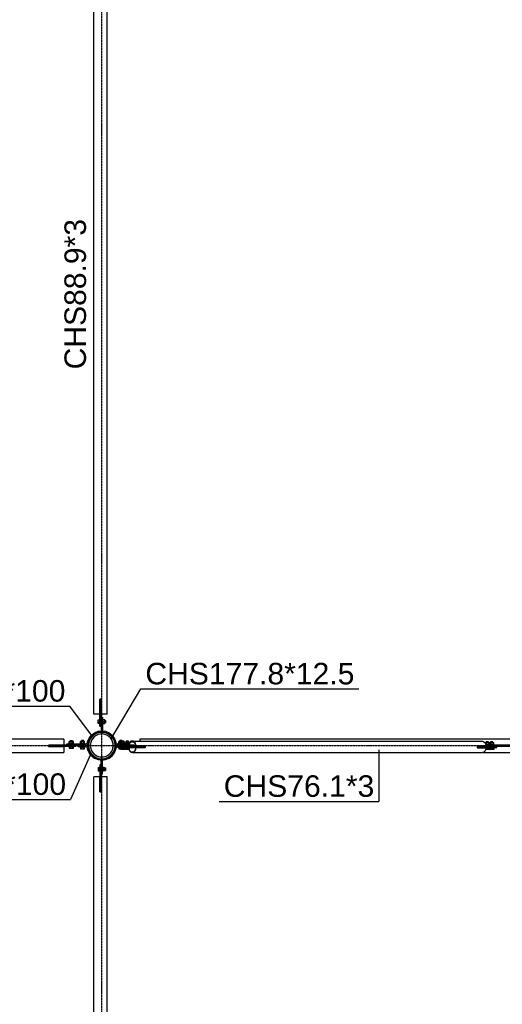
# Model space of a CAD drawing. Header units: millimetres. Extents: x 0 to 142951, y 0 to 27942.
# Tile 43 of 70: x 67802 to 71012, y 6777 to 13331. Entities that reach past the tile are written whole.
import ezdxf

# ---------------------------------------------------------------- set-up
doc = ezdxf.new("R2010")
doc.units = ezdxf.units.MM
doc.linetypes.add('DXK_LINE_DOT3', pattern=[5.9187, 2.979, -0.9799, 0.9799, -0.9799])
doc.styles.add('Arial', font='ARIAL.TTF', dxfattribs={"height": 0.2})

# ---------------------------------------------------------------- blocks, each defined once
blk = doc.blocks.new('Part-42585 - 42569')
h = blk.add_hatch(color=6)
h.paths.add_polyline_path([(68436.7, 8500), (68433.7, 8523), (68424.8, 8544.5), (68410.7, 8562.9), (68392.3, 8577), (68370.8, 8585.9), (68347.8, 8588.9), (68324.8, 8585.9), (68303.4, 8577), (68285, 8562.9), (68270.9, 8544.5), (68262, 8523), (68258.9, 8500), (68262, 8477), (68270.9, 8455.6), (68285, 8437.1), (68303.4, 8423), (68324.8, 8414.1), (68347.8, 8411.1), (68370.8, 8414.1), (68392.3, 8423), (68410.7, 8437.1), (68424.8, 8455.6), (68433.7, 8477)])
h.paths.add_polyline_path([(68414, 8461.8), (68401.9, 8446), (68386, 8433.8), (68367.6, 8426.2), (68347.8, 8423.6), (68328.1, 8426.2), (68309.6, 8433.8), (68293.8, 8446), (68281.7, 8461.8), (68274, 8480.2), (68271.4, 8500), (68274, 8519.8), (68281.7, 8538.2), (68293.8, 8554), (68309.6, 8566.2), (68328.1, 8573.8), (68347.8, 8576.4), (68367.6, 8573.8), (68386, 8566.2), (68401.9, 8554), (68414, 8538.2), (68421.6, 8519.8), (68424.2, 8500), (68421.6, 8480.2)])
for radius, start, end in [(88.9, 15, 195), (88.9, 195, 15), (76.4, 345, 165), (76.4, 165, 345)]:
    blk.add_arc((68347.8, 8500), radius, start, end)
blk = doc.blocks.new('Bolt-43476 - 42569')
at = {"color": 7}
for p, q in [((68322.8, 8354.1), (68332.8, 8354.1)), ((68322.8, 8354.1), (68322.8, 8330.1)), ((68322.8, 8342.1), (68332.8, 8342.1)), ((68322.8, 8330.1), (68332.8, 8330.1)), ((68332.8, 8357.1), (68332.8, 8327.1)), ((68332.8, 8357.1), (68335.8, 8357.1)), ((68332.8, 8327.1), (68335.8, 8327.1)), ((68351.8, 8357.1), (68354.8, 8357.1)), ((68351.8, 8327.1), (68354.8, 8327.1)), ((68354.8, 8357.1), (68354.8, 8327.1)), ((68354.8, 8354.1), (68367.8, 8354.1)), ((68354.8, 8342.1), (68367.8, 8342.1)), ((68367.8, 8330.1), (68354.8, 8330.1)), ((68367.8, 8354.1), (68367.8, 8330.1)), ((68367.8, 8350.1), (68372.8, 8350.1)), ((68367.8, 8334.1), (68372.8, 8334.1)), ((68372.8, 8350.1), (68372.8, 8334.1))]:
    blk.add_line(p, q, dxfattribs=at)
blk = doc.blocks.new('Bolt-43480 - 42569')
at = {"color": 7}
for p, q in [((68158.6, 8526), (68130.8, 8526)), ((68130.8, 8513), (68130.8, 8526)), ((68152.7, 8531), (68136.7, 8531)), ((68136.7, 8526), (68136.7, 8531)), ((68137.8, 8513), (68137.8, 8526)), ((68151.6, 8513), (68151.6, 8526)), ((68152.7, 8526), (68152.7, 8531)), ((68158.6, 8513), (68158.6, 8526)), ((68159.7, 8513), (68129.7, 8513)), ((68129.7, 8510), (68129.7, 8513)), ((68129.7, 8491), (68129.7, 8494)), ((68159.7, 8491), (68129.7, 8491)), ((68130.8, 8491), (68130.8, 8481)), ((68130.8, 8481), (68158.6, 8481)), ((68137.8, 8481), (68137.8, 8491)), ((68151.6, 8481), (68151.6, 8491)), ((68158.6, 8481), (68158.6, 8491)), ((68159.7, 8510), (68159.7, 8513)), ((68159.7, 8491), (68159.7, 8494))]:
    blk.add_line(p, q, dxfattribs=at)
blk = doc.blocks.new('Part-43399 - 42569')
at = {"color": 7}
for p, q in [((68295.4, 2707.9), (68295.4, 8292.1)), ((68335.3, 8292.1), (68295.4, 8292.1)), ((68335.3, 8191.1), (68335.3, 8292.1)), ((68344.3, 8191.1), (68344.3, 8292.1)), ((68384.3, 8292.1), (68344.3, 8292.1)), ((68384.3, 2707.9), (68384.3, 8292.1)), ((68335.3, 8191.1), (68344.3, 8191.1)), ((68335.3, 2707.9), (68335.3, 2808.9)), ((68344.3, 2808.9), (68335.3, 2808.9)), ((68344.3, 2707.9), (68344.3, 2808.9)), ((68335.3, 2707.9), (68295.4, 2707.9)), ((68384.3, 2707.9), (68344.3, 2707.9))]:
    blk.add_line(p, q, dxfattribs=at)
blk = doc.blocks.new('Part-43418 - 42569')
at = {"color": 7}
for p, q in [((68541.1, 8525.2), (68532.7, 8516.9)), ((68534.1, 8514.8), (68541.9, 8522.4)), ((68551, 8528.1), (68541.1, 8525.2)), ((68541.9, 8522.4), (68551, 8525.1)), ((68551, 8528.1), (70879.3, 8528.1)), ((68560.8, 8525.2), (68551, 8528.1)), ((68551, 8525.1), (68560.1, 8522.4)), ((68560.1, 8522.4), (68567.8, 8514.8)), ((68569.2, 8516.9), (68560.8, 8525.2)), ((70879.3, 8528.1), (70889.2, 8525.2)), ((70889.2, 8525.2), (70897.6, 8516.9)), ((68525.8, 8495), (68525.9, 8496)), ((68635.6, 8495), (68525.8, 8495)), ((68635.6, 8485), (68525.8, 8485)), ((68525.8, 8485), (68527.1, 8475.4)), ((68527, 8504), (68527.1, 8504.6)), ((68532.7, 8516.9), (68527.1, 8504.6)), ((68527.1, 8475.4), (68532.7, 8463.1)), ((68527.8, 8495), (68528, 8496)), ((68529, 8476.6), (68527.8, 8485)), ((68534.1, 8465.2), (68529, 8476.6)), ((68529.2, 8504), (68534.1, 8514.8)), ((68532.7, 8463.1), (68541.1, 8454.8)), ((68541.9, 8457.6), (68534.1, 8465.2)), ((68551, 8455), (68541.9, 8457.6)), ((68560.1, 8457.6), (68551, 8455)), ((68567.8, 8465.2), (68560.1, 8457.6)), ((68560.8, 8454.8), (68569.2, 8463.1)), ((68567.8, 8514.8), (68572.9, 8503.4)), ((68572.9, 8476.6), (68567.8, 8465.2)), ((68574.8, 8504.6), (68569.2, 8516.9)), ((68569.2, 8463.1), (68574.8, 8475.4)), ((68572.9, 8503.4), (68574.1, 8495)), ((68574.1, 8485), (68572.9, 8476.6)), ((68576.1, 8495), (68574.8, 8504.6)), ((68574.8, 8475.4), (68576.1, 8485)), ((68585.2, 8494), (68585.3, 8495)), ((68585.3, 8485), (68585.2, 8486)), ((68587.2, 8494), (68587.3, 8495)), ((68587.3, 8485), (68587.2, 8486)), ((68633.7, 8494), (68633.6, 8495)), ((68633.6, 8485), (68633.7, 8486)), ((68635.7, 8494), (68635.6, 8495)), ((68635.6, 8485), (68635.7, 8486)), ((70845, 8495), (70904.5, 8495)), ((70845, 8495), (70845.6, 8490)), ((70845.6, 8490), (70845, 8485)), ((70845, 8485), (70904.5, 8485)), ((70897.6, 8463.1), (70889.2, 8454.8)), ((70897.6, 8516.9), (70903.2, 8504.6)), ((70903.2, 8475.4), (70897.6, 8463.1)), ((70903.2, 8504.6), (70904.5, 8495)), ((70904.5, 8485), (70903.2, 8475.4)), ((68541.1, 8454.8), (68551, 8452)), ((68551, 8452), (68560.8, 8454.8)), ((68551, 8452), (70879.3, 8452)), ((70889.2, 8454.8), (70879.3, 8452))]:
    blk.add_line(p, q, dxfattribs=at)
blk = doc.blocks.new('Part-43421 - 42569')
at = {"color": 7}
for p, q in [((73494.7, 8542.5), (68601, 8542.5)), ((68601, 8542.5), (68601, 8528.1)), ((73494.7, 8528.1), (73494.7, 8542.5)), ((70884.8, 8453.6), (71210.9, 8453.6))]:
    blk.add_line(p, q, dxfattribs=at)
blk = doc.blocks.new('Part-43425 - 42569')
at = {"color": 7}
for p, q in [((68189.7, 8498), (68244.7, 8498)), ((68189.7, 8490), (68189.7, 8498)), ((68244.7, 8490), (68189.7, 8490)), ((68252.1, 8496.2), (68244.7, 8498)), ((68244.7, 8490), (68248.4, 8489.1)), ((68248.4, 8489.1), (68251.2, 8486.6)), ((68251.2, 8486.6), (68252.6, 8483)), ((68257.8, 8491.2), (68252.1, 8496.2)), ((68253.7, 8474.8), (68252.6, 8483)), ((68263.4, 8451.3), (68253.7, 8474.8)), ((68260.5, 8484.1), (68257.8, 8491.2)), ((68261.5, 8476.9), (68260.5, 8484.1)), ((68270.4, 8455.3), (68261.5, 8476.9)), ((68284.6, 8436.8), (68270.4, 8455.3)), ((68411.1, 8436.8), (68425.3, 8455.3)), ((68425.3, 8455.3), (68434.2, 8476.9)), ((68432.3, 8451.3), (68442, 8474.8)), ((68434.2, 8476.9), (68435.1, 8484.1)), ((68437.9, 8491.2), (68435.1, 8484.1)), ((68443.4, 8496), (68437.9, 8491.2)), ((68442, 8474.8), (68443.1, 8483)), ((68443.1, 8483), (68444.5, 8486.6)), ((68444.5, 8486.6), (68447.3, 8489.1)), ((68447.3, 8489.1), (68451, 8490)), ((68451, 8490), (68454.5, 8490)), ((68506, 8494), (68506, 8496)), ((68278.9, 8431.1), (68263.4, 8451.3)), ((68278.9, 8431.1), (68299.1, 8415.6)), ((68284.6, 8436.8), (68303.1, 8422.6)), ((68299.1, 8415.6), (68322.6, 8405.9)), ((68303.1, 8422.6), (68324.7, 8413.6)), ((68322.6, 8405.9), (68347.8, 8402.5)), ((68324.7, 8413.6), (68347.8, 8410.6)), ((68347.8, 8410.6), (68371, 8413.6)), ((68347.8, 8402.5), (68373.1, 8405.9)), ((68371, 8413.6), (68392.5, 8422.6)), ((68373.1, 8405.9), (68396.6, 8415.6)), ((68392.5, 8422.6), (68411.1, 8436.8)), ((68396.6, 8415.6), (68416.8, 8431.1)), ((68416.8, 8431.1), (68432.3, 8451.3))]:
    blk.add_line(p, q, dxfattribs=at)
blk = doc.blocks.new('Part-43426 - 42569')
at = {"color": 7}
for p, q in [((68299.1, 8584.4), (68322.6, 8594.1)), ((68303.1, 8577.4), (68324.7, 8586.4)), ((68322.6, 8594.1), (68347.8, 8597.5)), ((68324.7, 8586.4), (68347.8, 8589.4)), ((68347.8, 8597.5), (68373.1, 8594.1)), ((68347.8, 8589.4), (68371, 8586.4)), ((68371, 8586.4), (68392.5, 8577.4)), ((68373.1, 8594.1), (68396.6, 8584.4)), ((68252.6, 8517), (68253.7, 8525.2)), ((68253.7, 8525.2), (68263.4, 8548.7)), ((68260.5, 8515.9), (68261.5, 8523.1)), ((68261.5, 8523.1), (68270.4, 8544.7)), ((68263.4, 8548.7), (68278.9, 8568.9)), ((68270.4, 8544.7), (68284.6, 8563.2)), ((68278.9, 8568.9), (68299.1, 8584.4)), ((68284.6, 8563.2), (68303.1, 8577.4)), ((68392.5, 8577.4), (68411.1, 8563.2)), ((68396.6, 8584.4), (68416.8, 8568.9)), ((68425.3, 8544.7), (68411.1, 8563.2)), ((68432.3, 8548.7), (68416.8, 8568.9)), ((68434.2, 8523.1), (68425.3, 8544.7)), ((68442, 8525.2), (68432.3, 8548.7)), ((68435.1, 8515.9), (68434.2, 8523.1)), ((68443.1, 8517), (68442, 8525.2)), ((68114.7, 8510), (68244.7, 8510)), ((68114.7, 8502), (68114.7, 8510)), ((68244.7, 8502), (68114.7, 8502)), ((68248.4, 8510.9), (68244.7, 8510)), ((68244.7, 8502), (68252.1, 8503.8)), ((68251.2, 8513.4), (68248.4, 8510.9)), ((68252.6, 8517), (68251.2, 8513.4)), ((68252.1, 8503.8), (68257.8, 8508.8)), ((68257.8, 8508.8), (68260.5, 8515.9)), ((68435.1, 8515.9), (68437.9, 8508.8)), ((68437.9, 8508.8), (68443.4, 8504)), ((68444.5, 8513.4), (68443.1, 8517)), ((68447.3, 8510.9), (68444.5, 8513.4)), ((68451, 8510), (68447.3, 8510.9)), ((68451, 8510), (68529.6, 8510))]:
    blk.add_line(p, q, dxfattribs=at)
blk = doc.blocks.new('Part-43427 - 42569')
at = {"color": 7}
for p, q in [((68295.4, 8707.9), (68295.4, 14292.1)), ((68335.3, 14292.1), (68295.4, 14292.1)), ((68335.3, 14191.1), (68335.3, 14292.1)), ((68344.3, 14191.1), (68344.3, 14292.1)), ((68384.3, 14292.1), (68344.3, 14292.1)), ((68384.3, 8707.9), (68384.3, 14292.1)), ((68335.3, 14191.1), (68344.3, 14191.1)), ((68335.3, 8707.9), (68335.3, 8808.9)), ((68344.3, 8808.9), (68335.3, 8808.9)), ((68344.3, 8707.9), (68344.3, 8808.9)), ((68335.3, 8707.9), (68295.4, 8707.9)), ((68384.3, 8707.9), (68344.3, 8707.9))]:
    blk.add_line(p, q, dxfattribs=at)
blk = doc.blocks.new('Part-43431 - 42569')
at = {"color": 7}
for p, q in [((68436.7, 8496), (68436.7, 8504)), ((68436.7, 8504), (68562.7, 8504)), ((68562.7, 8496), (68436.7, 8496)), ((68446.7, 8496), (68446.7, 8504)), ((68562.7, 8496), (68562.7, 8504))]:
    blk.add_line(p, q, dxfattribs=at)
blk = doc.blocks.new('Part-43432 - 42569')
at = {"color": 7}
for p, q in [((68638.9, 8494), (68454.5, 8494)), ((68454.5, 8494), (68454.5, 8486)), ((68638.9, 8486), (68454.5, 8486)), ((68485.8, 8486), (68485.8, 8494)), ((68514, 8486), (68514, 8494)), ((68638.9, 8486), (68638.9, 8494))]:
    blk.add_line(p, q, dxfattribs=at)
blk = doc.blocks.new('Part-43436 - 42569')
at = {"color": 7}
blk.add_line((68521, 8494), (68521, 8496), dxfattribs=at)
blk = doc.blocks.new('Bolt-43440 - 42569')
at = {"color": 7}
for p, q in [((68496.3, 8528), (68480.7, 8528)), ((68480.7, 8520), (68480.7, 8528)), ((68496.3, 8520), (68496.3, 8528)), ((68525.7, 8528), (68510.1, 8528)), ((68510.1, 8520), (68510.1, 8528)), ((68525.7, 8520), (68525.7, 8528)), ((68503.1, 8507), (68473.9, 8507)), ((68473.9, 8504), (68473.9, 8507)), ((68473.9, 8483), (68473.9, 8486)), ((68503.1, 8483), (68473.9, 8483)), ((68475, 8520), (68502, 8520)), ((68475, 8507), (68475, 8520)), ((68475, 8473), (68475, 8483)), ((68502, 8473), (68475, 8473)), ((68480.7, 8494), (68480.7, 8496)), ((68484.4, 8507), (68484.4, 8520)), ((68484.4, 8473), (68484.4, 8483)), ((68496.3, 8494), (68496.3, 8496)), ((68497.9, 8507), (68497.9, 8520)), ((68497.9, 8473), (68497.9, 8483)), ((68502, 8520), (68502, 8507)), ((68502, 8473), (68502, 8483)), ((68503.1, 8504), (68503.1, 8507)), ((68503.1, 8483), (68503.1, 8486)), ((68532.5, 8507), (68503.3, 8507)), ((68503.3, 8504), (68503.3, 8507)), ((68503.3, 8483), (68503.3, 8486)), ((68532.5, 8483), (68503.3, 8483)), ((68504.4, 8520), (68531.4, 8520)), ((68504.4, 8507), (68504.4, 8520)), ((68504.4, 8473), (68504.4, 8483)), ((68531.4, 8473), (68504.4, 8473)), ((68510.1, 8494), (68510.1, 8496)), ((68513.8, 8507), (68513.8, 8520)), ((68513.8, 8473), (68513.8, 8483)), ((68525.7, 8494), (68525.7, 8496)), ((68527.3, 8507), (68527.3, 8520)), ((68527.3, 8473), (68527.3, 8483)), ((68531.4, 8520), (68531.4, 8507)), ((68531.4, 8473), (68531.4, 8483)), ((68532.5, 8504), (68532.5, 8507)), ((68532.5, 8483), (68532.5, 8486))]:
    blk.add_line(p, q, dxfattribs=at)
blk = doc.blocks.new('Bolt-43445 - 42569')
at = {"color": 7}
for p, q in [((68233.6, 8526), (68205.8, 8526)), ((68205.8, 8513), (68205.8, 8526)), ((68227.7, 8532), (68211.7, 8532)), ((68211.7, 8526), (68211.7, 8532)), ((68212.8, 8513), (68212.8, 8526)), ((68226.6, 8513), (68226.6, 8526)), ((68227.7, 8526), (68227.7, 8532)), ((68233.6, 8513), (68233.6, 8526)), ((68234.7, 8513), (68204.7, 8513)), ((68204.7, 8510), (68204.7, 8513)), ((68204.7, 8487), (68204.7, 8490)), ((68234.7, 8487), (68204.7, 8487)), ((68205.8, 8487), (68205.8, 8477)), ((68205.8, 8477), (68233.6, 8477)), ((68211.7, 8498), (68211.7, 8502)), ((68212.8, 8477), (68212.8, 8487)), ((68226.6, 8477), (68226.6, 8487)), ((68227.7, 8498), (68227.7, 8502)), ((68233.6, 8477), (68233.6, 8487)), ((68234.7, 8510), (68234.7, 8513)), ((68234.7, 8487), (68234.7, 8490))]:
    blk.add_line(p, q, dxfattribs=at)
blk = doc.blocks.new('Bolt-43446 - 42569')
at = {"color": 7}
for p, q in [((68489.8, 8526), (68462.1, 8526)), ((68462.1, 8513), (68462.1, 8526)), ((68484, 8532), (68468, 8532)), ((68468, 8526), (68468, 8532)), ((68469, 8513), (68469, 8526)), ((68482.9, 8513), (68482.9, 8526)), ((68484, 8526), (68484, 8532)), ((68489.8, 8513), (68489.8, 8526)), ((68491, 8513), (68461, 8513)), ((68461, 8510), (68461, 8513)), ((68462.1, 8486), (68462.1, 8477)), ((68462.1, 8477), (68489.8, 8477)), ((68469, 8477), (68469, 8486)), ((68482.9, 8477), (68482.9, 8486)), ((68489.8, 8477), (68489.8, 8486)), ((68491, 8510), (68491, 8513))]:
    blk.add_line(p, q, dxfattribs=at)
blk = doc.blocks.new('Bolt-43447 - 42569')
at = {"color": 7}
for p, q in [((68544, 8526), (68537.1, 8526)), ((68537.1, 8526), (68537.1, 8521.3)), ((68543, 8531), (68559, 8531)), ((68543, 8526), (68543, 8531)), ((68559, 8531), (68559, 8528.1)), ((68537.1, 8485), (68537.1, 8486)), ((68544, 8485), (68544, 8486)), ((68557.9, 8485), (68557.9, 8486)), ((68564.8, 8485), (68564.8, 8486))]:
    blk.add_line(p, q, dxfattribs=at)
blk = doc.blocks.new('Bolt-43448 - 42569')
at = {"color": 7}
for p, q in [((68496.3, 8528), (68480.7, 8528)), ((68480.7, 8520), (68480.7, 8528)), ((68496.3, 8520), (68496.3, 8528)), ((68525.7, 8528), (68510.1, 8528)), ((68510.1, 8520), (68510.1, 8528)), ((68525.7, 8520), (68525.7, 8528)), ((68473.9, 8483), (68473.9, 8486)), ((68503.1, 8483), (68473.9, 8483)), ((68502, 8520), (68475, 8520)), ((68475, 8510), (68475, 8520)), ((68475, 8473), (68475, 8483)), ((68502, 8473), (68475, 8473)), ((68479.1, 8510), (68479.1, 8520)), ((68479.1, 8473), (68479.1, 8483)), ((68492.6, 8510), (68492.6, 8520)), ((68492.6, 8473), (68492.6, 8483)), ((68502, 8510), (68502, 8520)), ((68502, 8473), (68502, 8483)), ((68503.1, 8483), (68503.1, 8486)), ((68503.3, 8483), (68503.3, 8486)), ((68526.1, 8483), (68503.3, 8483)), ((68531.4, 8520), (68504.4, 8520)), ((68504.4, 8510), (68504.4, 8520)), ((68504.4, 8473), (68504.4, 8483)), ((68528.2, 8473), (68504.4, 8473)), ((68508.5, 8510), (68508.5, 8520)), ((68508.5, 8473), (68508.5, 8483)), ((68510.1, 8494), (68510.1, 8496)), ((68522, 8510), (68522, 8520)), ((68522, 8473), (68522, 8483)), ((68531.4, 8514.1), (68531.4, 8520)), ((68532.5, 8485), (68532.5, 8486))]:
    blk.add_line(p, q, dxfattribs=at)
blk = doc.blocks.new('Part-43450 - 42569')
at = {"color": 7}
for p, q in [((70861.4, 8495), (70861.4, 8494)), ((71192.2, 8502), (70903.5, 8502)), ((71172.5, 8494), (70923.2, 8494)), ((70926.6, 8494), (70926.6, 8502)), ((71169.1, 8494), (71169.1, 8502)), ((71234.2, 8494), (71234.2, 8495))]:
    blk.add_line(p, q, dxfattribs=at)
blk = doc.blocks.new('Part-43452 - 42569')
at = {"color": 7}
for p, q in [((70845.1, 8494), (70923.2, 8494)), ((70845.1, 8486), (70975.7, 8486)), ((70849.7, 8486), (70849.7, 8494)), ((70974.6, 8486), (70974.6, 8494)), ((70975.7, 8486), (70975.7, 8494))]:
    blk.add_line(p, q, dxfattribs=at)
blk = doc.blocks.new('Bolt-43454 - 42569')
at = {"color": 7}
for p, q in [((70920, 8523), (70904.6, 8523)), ((70904.6, 8518), (70904.6, 8523)), ((70920.2, 8523), (70920, 8523)), ((70920.2, 8518), (70920.2, 8523)), ((70949.4, 8523), (70934, 8523)), ((70934, 8518), (70934, 8523)), ((70949.6, 8523), (70949.4, 8523)), ((70949.6, 8518), (70949.6, 8523)), ((70897.7, 8485), (70897.7, 8486)), ((70925.9, 8518), (70898.9, 8518)), ((70898.9, 8518), (70898.9, 8514.1)), ((70925.9, 8473), (70902.1, 8473)), ((70926.7, 8505), (70903, 8505)), ((70927, 8483), (70904.2, 8483)), ((70908.3, 8505), (70908.3, 8518)), ((70908.3, 8473), (70908.3, 8483)), ((70921.8, 8505), (70921.8, 8518)), ((70921.8, 8473), (70921.8, 8483)), ((70925.9, 8505), (70925.9, 8518)), ((70925.9, 8483), (70925.9, 8473)), ((70927, 8505), (70926.7, 8505)), ((70927, 8502), (70927, 8505)), ((70927, 8483), (70927, 8486)), ((70956.1, 8505), (70927.1, 8505)), ((70927.1, 8502), (70927.1, 8505)), ((70927.1, 8483), (70927.1, 8486)), ((70956.4, 8483), (70927.1, 8483)), ((70955.3, 8518), (70928.2, 8518)), ((70928.2, 8518), (70928.2, 8505)), ((70928.2, 8473), (70928.2, 8483)), ((70955.3, 8473), (70928.2, 8473)), ((70937.6, 8505), (70937.6, 8518)), ((70937.6, 8473), (70937.6, 8483)), ((70951.2, 8505), (70951.2, 8518)), ((70951.2, 8473), (70951.2, 8483)), ((70955.3, 8505), (70955.3, 8518)), ((70955.3, 8483), (70955.3, 8473)), ((70956.4, 8505), (70956.1, 8505)), ((70956.4, 8502), (70956.4, 8505)), ((70956.4, 8483), (70956.4, 8486))]:
    blk.add_line(p, q, dxfattribs=at)
blk = doc.blocks.new('Part-43466 - 42569')
at = {"color": 7}
for p, q in [((68343.8, 8687.9), (68343.8, 8598)), ((68343.8, 8687.9), (68351.8, 8687.9)), ((68351.8, 8687.9), (68351.8, 8598)), ((68343.8, 8598), (68351.8, 8598))]:
    blk.add_line(p, q, dxfattribs=at)
blk = doc.blocks.new('Part-43467 - 42569')
at = {"color": 7}
for p, q in [((68335.8, 8627.9), (68335.8, 8807.9)), ((68335.8, 8807.9), (68343.8, 8807.9)), ((68343.8, 8627.9), (68343.8, 8807.9)), ((68335.8, 8627.9), (68343.8, 8627.9))]:
    blk.add_line(p, q, dxfattribs=at)
blk = doc.blocks.new('Bolt-43468 - 42569')
at = {"color": 7}
for p, q in [((68322.8, 8669.9), (68332.8, 8669.9)), ((68322.8, 8645.9), (68322.8, 8669.9)), ((68322.8, 8657.9), (68332.8, 8657.9)), ((68332.8, 8672.9), (68332.8, 8642.9)), ((68332.8, 8672.9), (68335.8, 8672.9)), ((68351.8, 8672.9), (68354.8, 8672.9)), ((68354.8, 8672.9), (68354.8, 8642.9)), ((68367.8, 8669.9), (68354.8, 8669.9)), ((68354.8, 8657.9), (68367.8, 8657.9)), ((68367.8, 8645.9), (68367.8, 8669.9)), ((68367.8, 8665.9), (68372.8, 8665.9)), ((68372.8, 8665.9), (68372.8, 8649.9)), ((68332.8, 8645.9), (68322.8, 8645.9)), ((68332.8, 8642.9), (68335.8, 8642.9)), ((68351.8, 8642.9), (68354.8, 8642.9)), ((68354.8, 8645.9), (68367.8, 8645.9)), ((68367.8, 8649.9), (68372.8, 8649.9))]:
    blk.add_line(p, q, dxfattribs=at)
blk = doc.blocks.new('Part-43474 - 42569')
at = {"color": 7}
for p, q in [((68343.8, 8312.1), (68343.8, 8402)), ((68343.8, 8402), (68351.8, 8402)), ((68351.8, 8312.1), (68351.8, 8402)), ((68343.8, 8312.1), (68351.8, 8312.1))]:
    blk.add_line(p, q, dxfattribs=at)
blk = doc.blocks.new('Part-43475 - 42569')
at = {"color": 7}
for p, q in [((68343.8, 8372.1), (68335.8, 8372.1)), ((68335.8, 8372.1), (68335.8, 8192.1)), ((68343.8, 8372.1), (68343.8, 8192.1)), ((68343.8, 8192.1), (68335.8, 8192.1))]:
    blk.add_line(p, q, dxfattribs=at)
blk = doc.blocks.new('Part-43477 - 42569')
at = {"color": 7}
for p, q in [((68094.7, 8542.5), (63201, 8542.5)), ((63201, 8542.5), (63201, 8502.5)), ((68094.7, 8542.5), (68094.7, 8502.5)), ((63201, 8502.5), (63302, 8502.5)), ((63201, 8493.5), (63302, 8493.5)), ((63201, 8493.5), (63201, 8453.6)), ((63302, 8493.5), (63302, 8502.5)), ((67993.7, 8502.5), (68094.7, 8502.5)), ((67993.7, 8502.5), (67993.7, 8493.5)), ((67993.7, 8493.5), (68094.7, 8493.5)), ((68094.7, 8493.5), (68094.7, 8453.6)), ((63201, 8453.6), (68094.7, 8453.6))]:
    blk.add_line(p, q, dxfattribs=at)
blk = doc.blocks.new('Part-43478 - 42569')
at = {"color": 7}
for p, q in [((68174.7, 8502), (67994.7, 8502)), ((67994.7, 8494), (67994.7, 8502)), ((68174.7, 8494), (67994.7, 8494)), ((68174.7, 8494), (68174.7, 8502))]:
    blk.add_line(p, q, dxfattribs=at)
blk = doc.blocks.new('GridLine-43852 - 42569')
at = {"color": 6, "linetype": 'DXK_LINE_DOT3'}
blk.add_line((68347.8, 1000), (68347.8, 27692), dxfattribs=at)
blk = doc.blocks.new('GridLine-43859 - 42569')
at = {"color": 6, "linetype": 'DXK_LINE_DOT3'}
blk.add_line((61304.8, 8500), (80035.8, 8500), dxfattribs=at)
blk = doc.blocks.new('Mark-44607 - 42569')
at = {"color": 136}
for p in [(68272.9, 8439.9), (67312.4, 8140.9)]:
    blk.add_line(p, (68139.9, 8140.9), dxfattribs=at)
at = {"color": 30, "style": 'Arial'}
blk.add_text('BL8*100', height=143.26, dxfattribs=at).set_placement((67342.4, 8170.9))
blk = doc.blocks.new('Mark-44609 - 42569')
at = {"color": 30, "style": 'Arial'}
blk.add_text('CHS88.9*3', height=143.26, rotation=90.00021, dxfattribs=at).set_placement((68242.6, 11003.5))
blk = doc.blocks.new('Mark-44152 - 42569')
at = {"color": 136}
for p, q in [((68410.7, 8544.5), (68607.6, 8876.6)), ((68607.6, 8876.6), (70057.7, 8876.6))]:
    blk.add_line(p, q, dxfattribs=at)
at = {"color": 96, "style": 'Arial'}
blk.add_text('CHS177.8*12.5', height=143.262, dxfattribs=at).set_placement((68637.6, 8906.6))
blk = doc.blocks.new('Mark-44600 - 42569')
at = {"color": 136}
for p in [(70189.9, 8471.4), (69129.1, 8128)]:
    blk.add_line(p, (70189.9, 8128), dxfattribs=at)
at = {"color": 30, "style": 'Arial'}
blk.add_text('CHS76.1*3', height=143.26, dxfattribs=at).set_placement((69159.1, 8158))
blk = doc.blocks.new('Mark-44608 - 42569')
at = {"color": 136}
for p in [(67308, 8761.8), (68278.9, 8568.9)]:
    blk.add_line(p, (68135.6, 8761.8), dxfattribs=at)
at = {"color": 30, "style": 'Arial'}
blk.add_text('BL8*100', height=143.26, dxfattribs=at).set_placement((67338, 8791.8))

msp = doc.modelspace()

# ---------------------------------------------------------------- block references
for name in ['GridLine-43852 - 42569', 'Part-43427 - 42569', 'Mark-44609 - 42569', 'Mark-44152 - 42569', 'Mark-44608 - 42569', 'Part-43467 - 42569', 'Bolt-43468 - 42569', 'Part-43466 - 42569', 'GridLine-43859 - 42569', 'Part-43426 - 42569', 'Part-42585 - 42569', 'Part-43477 - 42569', 'Bolt-43480 - 42569', 'Bolt-43445 - 42569', 'Bolt-43446 - 42569', 'Bolt-43440 - 42569', 'Bolt-43448 - 42569', 'Part-43418 - 42569', 'Bolt-43447 - 42569', 'Part-43421 - 42569', 'Bolt-43454 - 42569', 'Part-43478 - 42569', 'Part-43425 - 42569', 'Part-43431 - 42569', 'Part-43432 - 42569', 'Part-43436 - 42569', 'Mark-44600 - 42569', 'Part-43452 - 42569', 'Part-43450 - 42569', 'Mark-44607 - 42569', 'Part-43474 - 42569', 'Bolt-43476 - 42569', 'Part-43475 - 42569', 'Part-43399 - 42569']:
    msp.add_blockref(name, (0, 0))

doc.saveas('drawing.dxf')
